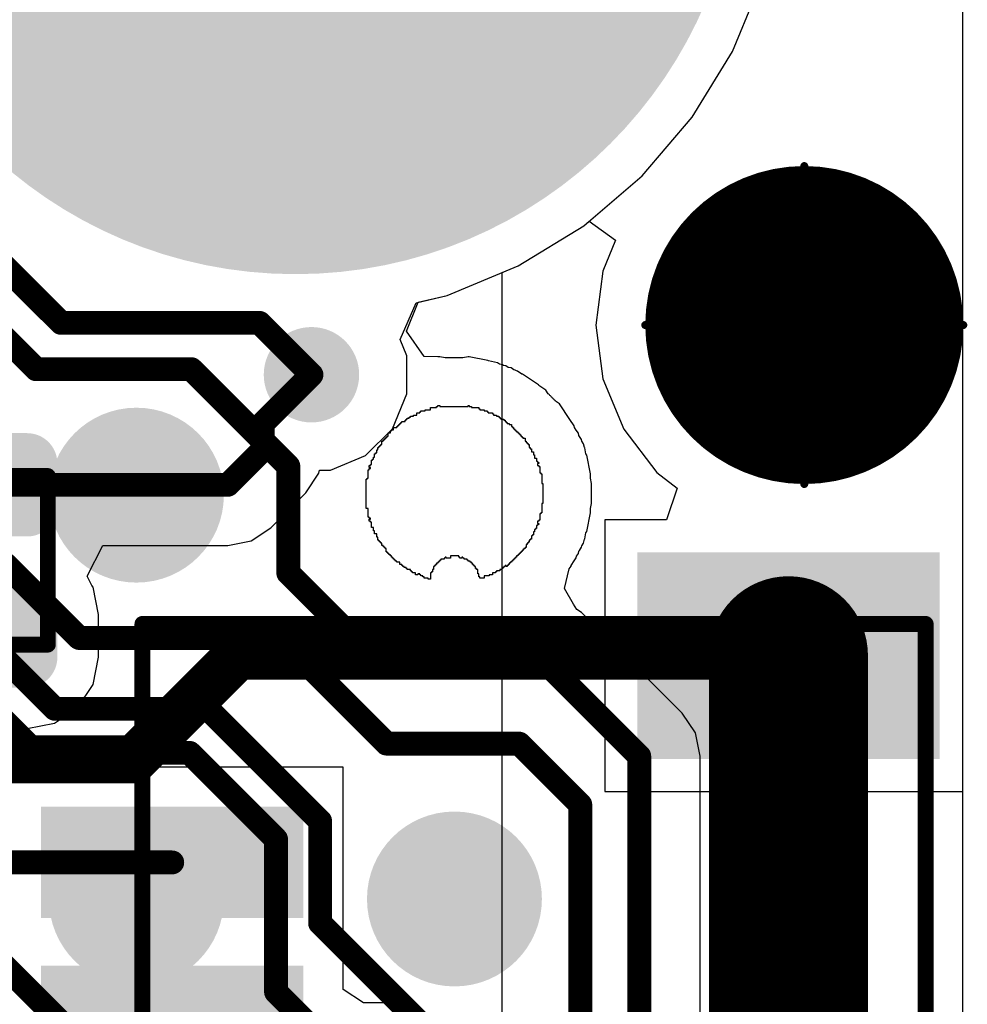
# Model space of a CAD drawing. Header units: inches. Extents: x 0.3 to 40.7, y 0 to 25.4.
# Tile 12 of 13: x 34.8 to 40.7, y 13.3 to 19.5. Entities that reach past the tile are written whole.
import ezdxf

# ---------------------------------------------------------------- set-up
doc = ezdxf.new("R2010")
doc.units = ezdxf.units.IN
for name, color, linetype in [('BOTTOM', 5, 'Continuous'), ('Bottom Solder', 6, 'Continuous'), ('Pad Holes', 156, 'Continuous'), ('TOP', 1, 'Continuous'), ('Top Assembly', 56, 'Continuous'), ('Top Solder', 216, 'Continuous'), ('Via Holes', 16, 'Continuous')]:
    doc.layers.add(name, color=color, linetype=linetype)

# ---------------------------------------------------------------- blocks, each defined once
blk = doc.blocks.new('F_____________1___F_________1_2631')
at = {"layer": 'TOP'}
h = blk.add_hatch(color=1, dxfattribs=at)
edge = h.paths.add_edge_path()
edge.add_arc((0, 0), 0.5, 0, 360)
at = {"layer": 'Top Solder'}
h = blk.add_hatch(color=216, dxfattribs=at)
edge = h.paths.add_edge_path()
edge.add_arc((0, 0), 1, 0, 360)
at = {"layer": 'TOP'}
for points, const_width in [([(0.5, 0, 1), (-0.5, 0, 1)], 1), ([(-0.75, 0, 1), (-0.25, 0, 1)], 0.5), ([(0.25, 0, 1), (0.75, 0, 1)], 0.5)]:
    blk.add_lwpolyline(points, format="xyb", close=True, dxfattribs=dict(at, const_width=const_width))
at = {"layer": 'Top Assembly', "const_width": 0.05}
for points in [[(0, 0), (0, 1)], [(0, 0), (-1, 0)], [(1, 0), (0, 0)], [(0, -1), (0, 0)]]:
    blk.add_lwpolyline(points, dxfattribs=at)
at = {"layer": 'Top Assembly'}
for points, const_width in [([(-0.0125, 1, 1), (0.0125, 1, 1)], 0.025), ([(0.5, 0, 1), (-0.5, 0, 1)], 0.05), ([(-1.0125, 0, 1), (-0.9875, 0, 1)], 0.025), ([(-0.5125, 0, 1), (-0.4875, 0, 1)], 0.025), ([(-0.0125, 0, 1), (0.0125, 0, 1)], 0.025), ([(-0.0125, 0, 1), (0.0125, 0, 1)], 0.025), ([(-0.0125, 0, 1), (0.0125, 0, 1)], 0.025), ([(-0.0125, 0, 1), (0.0125, 0, 1)], 0.025), ([(0.4875, 0, 1), (0.5125, 0, 1)], 0.025), ([(0.9875, 0, 1), (1.0125, 0, 1)], 0.025), ([(-0.0125, -1, 1), (0.0125, -1, 1)], 0.025)]:
    blk.add_lwpolyline(points, format="xyb", close=True, dxfattribs=dict(at, const_width=const_width))
blk = doc.blocks.new('RES_0402_2636')
at = {"layer": 'TOP'}
h = blk.add_hatch(color=1, dxfattribs=at)
edge = h.paths.add_edge_path()
edge.add_arc((-0.3403, -0.1498), 0.1402, 270, 360)
edge.add_line((-0.2, -0.1498), (-0.2, 0.1498))
edge.add_arc((-0.3403, 0.1498), 0.1402, 0, 90)
edge.add_line((-0.3403, 0.29), (-0.6098, 0.29))
edge.add_arc((-0.6098, 0.1498), 0.1402, 90, 180)
edge.add_line((-0.75, 0.1498), (-0.75, -0.1498))
edge.add_arc((-0.6098, -0.1498), 0.1402, 180, 270)
edge.add_line((-0.6098, -0.29), (-0.3403, -0.29))
h = blk.add_hatch(color=1, dxfattribs=at)
edge = h.paths.add_edge_path()
edge.add_arc((0.3403, 0.1498), 0.1402, 90, 180)
edge.add_line((0.2, 0.1498), (0.2, -0.1498))
edge.add_arc((0.3403, -0.1498), 0.1402, 180, 270)
edge.add_line((0.3403, -0.29), (0.6098, -0.29))
edge.add_arc((0.6098, -0.1498), 0.1402, 270, 360)
edge.add_line((0.75, -0.1498), (0.75, 0.1498))
edge.add_arc((0.6098, 0.1498), 0.1402, 0, 90)
edge.add_line((0.6098, 0.29), (0.3403, 0.29))
at = {"layer": 'Top Solder'}
h = blk.add_hatch(color=216, dxfattribs=at)
edge = h.paths.add_edge_path()
edge.add_arc((-0.3403, -0.1498), 0.1902, 270, 360)
edge.add_line((-0.15, -0.1498), (-0.15, 0.1498))
edge.add_arc((-0.3403, 0.1498), 0.1902, 0, 90)
edge.add_line((-0.3403, 0.34), (-0.6098, 0.34))
edge.add_arc((-0.6098, 0.1498), 0.1902, 90, 180)
edge.add_line((-0.8, 0.1498), (-0.8, -0.1498))
edge.add_arc((-0.6098, -0.1498), 0.1902, 180, 270)
edge.add_line((-0.6098, -0.34), (-0.3403, -0.34))
h = blk.add_hatch(color=216, dxfattribs=at)
edge = h.paths.add_edge_path()
edge.add_arc((0.3403, 0.1498), 0.1902, 90, 180)
edge.add_line((0.15, 0.1498), (0.15, -0.1498))
edge.add_arc((0.3403, -0.1498), 0.1902, 180, 270)
edge.add_line((0.3403, -0.34), (0.6098, -0.34))
edge.add_arc((0.6098, -0.1498), 0.1902, 270, 360)
edge.add_line((0.8, -0.1498), (0.8, 0.1498))
edge.add_arc((0.6098, 0.1498), 0.1902, 0, 90)
edge.add_line((0.6098, 0.34), (0.3403, 0.34))
at = {"layer": 'Top Assembly', "const_width": 0.1}
for points in [[(-0.53, 0.28), (-0.53, -0.28)], [(-0.53, 0.28), (0.53, 0.28)], [(0.53, 0.28), (0.53, -0.28)], [(0.53, -0.28), (-0.53, -0.28)]]:
    blk.add_lwpolyline(points, dxfattribs=at)
at = {"layer": 'Top Assembly', "const_width": 0.05}
for points in [[(-0.555, 0.28, 1), (-0.505, 0.28, 1)], [(-0.555, 0.28, 1), (-0.505, 0.28, 1)], [(0.505, 0.28, 1), (0.555, 0.28, 1)], [(0.505, 0.28, 1), (0.555, 0.28, 1)], [(-0.555, -0.28, 1), (-0.505, -0.28, 1)], [(-0.555, -0.28, 1), (-0.505, -0.28, 1)], [(0.505, -0.28, 1), (0.555, -0.28, 1)], [(0.505, -0.28, 1), (0.555, -0.28, 1)]]:
    blk.add_lwpolyline(points, format="xyb", close=True, dxfattribs=at)
blk = doc.blocks.new('SM04B_SRSS_TB_LF__SN__F_________1_2644')
at = {"layer": 'TOP'}
for points in [[(-3.4, 2.8375), (-2.2, 2.8375), (-2.2, 1.0375), (-3.4, 1.0375)], [(-1.8, -1.1625), (-1.2, -1.1625), (-1.2, -2.7125), (-1.8, -2.7125)], [(-0.8, -1.1625), (-0.2, -1.1625), (-0.2, -2.7125), (-0.8, -2.7125)]]:
    blk.add_hatch(color=1, dxfattribs=at).paths.add_polyline_path(points)
at = {"layer": 'Top Solder'}
for points in [[(-3.45, 2.8875), (-2.15, 2.8875), (-2.15, 0.9875), (-3.45, 0.9875)], [(-1.85, -1.1125), (-1.15, -1.1125), (-1.15, -2.7625), (-1.85, -2.7625)], [(-0.85, -1.1125), (-0.15, -1.1125), (-0.15, -2.7625), (-0.85, -2.7625)]]:
    blk.add_hatch(color=216, dxfattribs=at).paths.add_polyline_path(points)
at = {"layer": 'Top Assembly', "const_width": 0.1}
for points in [[(-3, -2.125), (-3, 2.8)], [(0.675, 2.8), (-3, 2.8)], [(-3, -2.125), (0, -2.125)]]:
    blk.add_lwpolyline(points, dxfattribs=at)
at = {"layer": 'Top Assembly', "const_width": 0.05}
for points in [[(-3.025, 2.8, 1), (-2.975, 2.8, 1)], [(-3.025, 2.8, 1), (-2.975, 2.8, 1)], [(-3.025, -2.125, 1), (-2.975, -2.125, 1)], [(-3.025, -2.125, 1), (-2.975, -2.125, 1)]]:
    blk.add_lwpolyline(points, format="xyb", close=True, dxfattribs=at)
blk = doc.blocks.new('TP_1_00MM_B_2657')
at = {"layer": 'BOTTOM'}
h = blk.add_hatch(color=5, dxfattribs=at)
edge = h.paths.add_edge_path()
edge.add_arc((0, 0), 0.5, 0, 360)
at = {"layer": 'Bottom Solder'}
h = blk.add_hatch(color=6, dxfattribs=at)
edge = h.paths.add_edge_path()
edge.add_arc((0, 0), 0.55, 0, 360)
blk = doc.blocks.new('TP_1_00MM_B_2658')
at = {"layer": 'BOTTOM'}
h = blk.add_hatch(color=5, dxfattribs=at)
edge = h.paths.add_edge_path()
edge.add_arc((0, 0), 0.5, 0, 360)
at = {"layer": 'Bottom Solder'}
h = blk.add_hatch(color=6, dxfattribs=at)
edge = h.paths.add_edge_path()
edge.add_arc((0, 0), 0.55, 0, 360)
blk = doc.blocks.new('TP_1_00MM_B_2659')
at = {"layer": 'BOTTOM'}
h = blk.add_hatch(color=5, dxfattribs=at)
edge = h.paths.add_edge_path()
edge.add_arc((0, 0), 0.5, 0, 360)
at = {"layer": 'Bottom Solder'}
h = blk.add_hatch(color=6, dxfattribs=at)
edge = h.paths.add_edge_path()
edge.add_arc((0, 0), 0.55, 0, 360)

msp = doc.modelspace()

# ---------------------------------------------------------------- hatches: boundary and pattern name
at = {"layer": 'BOTTOM'}
h = msp.add_hatch(color=5, dxfattribs=at)
edge = h.paths.add_edge_path()
edge.add_arc((36.5, 20.68), 1.5, 0, 360)
h = msp.add_hatch(color=5, dxfattribs=at)
edge = h.paths.add_edge_path()
edge.add_arc((36.6009, 17.2474), 0.3, 0, 360)
at = {"layer": 'Bottom Solder'}
h = msp.add_hatch(color=6, dxfattribs=at)
edge = h.paths.add_edge_path()
edge.add_arc((36.5, 20.68), 2.8, 0, 360)
at = {"layer": 'Pad Holes'}
h = msp.add_hatch(color=7, dxfattribs=at)
edge = h.paths.add_edge_path()
edge.add_arc((36.5, 20.68), 1.6, 0, 360)
at = {"layer": 'TOP'}
h = msp.add_hatch(color=1, dxfattribs=at)
edge = h.paths.add_edge_path()
edge.add_arc((36.5, 20.68), 1.5, 0, 360)
h = msp.add_hatch(color=1, dxfattribs=at)
edge = h.paths.add_edge_path()
edge.add_arc((36.6009, 17.2474), 0.3, 0, 360)
at = {"layer": 'Top Solder'}
h = msp.add_hatch(color=216, dxfattribs=at)
edge = h.paths.add_edge_path()
edge.add_arc((36.5, 20.68), 2.8, 0, 360)
at = {"layer": 'Via Holes'}
h = msp.add_hatch(color=7, dxfattribs=at)
edge = h.paths.add_edge_path()
edge.add_arc((36.6009, 17.2474), 0.15, 0, 360)

# ---------------------------------------------------------------- linework, layer by layer
at = {"layer": 'BOTTOM'}
for p, q in [((40.6941, 20.86), (40.6941, 4.5)), ((39.2484, 19.2797), (39.4336, 19.7268)), ((38.9955, 18.867), (39.2484, 19.2797)), ((38.6811, 18.4989), (38.9955, 18.867)), ((38.3131, 18.1846), (38.6811, 18.4989)), ((37.9004, 17.9317), (38.3131, 18.1846)), ((37.4532, 17.7465), (37.9004, 17.9317)), ((37.2715, 17.7029), (37.4532, 17.7465)), ((37.1981, 17.5222), (37.2715, 17.7029)), ((37.3098, 17.3626), (37.1981, 17.5222)), ((37.3948, 17.3594), (37.3098, 17.3626)), ((37.408, 17.3594), (37.3948, 17.3594)), ((37.4413, 17.3528), (37.408, 17.3594)), ((37.5534, 17.3528), (37.4413, 17.3528)), ((37.5867, 17.3594), (37.5534, 17.3528)), ((37.5933, 17.3594), (37.5867, 17.3594)), ((37.7103, 17.3362), (37.5933, 17.3594)), ((37.7133, 17.3342), (37.7103, 17.3362)), ((37.7699, 17.3229), (37.7133, 17.3342)), ((37.784, 17.3135), (37.7699, 17.3229)), ((37.8029, 17.3097), (37.784, 17.3135)), ((37.8086, 17.3059), (37.8029, 17.3097)), ((37.8228, 17.3031), (37.8086, 17.3059)), ((37.837, 17.2936), (37.8228, 17.3031)), ((37.8559, 17.2899), (37.837, 17.2936)), ((37.8728, 17.2785), (37.8559, 17.2899)), ((37.8823, 17.2766), (37.8728, 17.2785)), ((37.8908, 17.271), (37.8823, 17.2766)), ((37.8955, 17.27), (37.8908, 17.271)), ((37.9238, 17.2511), (37.8955, 17.27)), ((37.9286, 17.2502), (37.9238, 17.2511)), ((38.0279, 17.1839), (37.9286, 17.2502)), ((38.0304, 17.18), (38.0279, 17.1839)), ((38.0742, 17.1508), (38.0304, 17.18)), ((38.0901, 17.1269), (38.0742, 17.1508)), ((38.094, 17.1243), (38.0901, 17.1269)), ((38.0967, 17.1204), (38.094, 17.1243)), ((38.1006, 17.1177), (38.0967, 17.1204)), ((38.1033, 17.1137), (38.1006, 17.1177)), ((38.1072, 17.1111), (38.1033, 17.1137)), ((38.1099, 17.1071), (38.1072, 17.1111)), ((38.1139, 17.1045), (38.1099, 17.1071)), ((38.1165, 17.1005), (38.1139, 17.1045)), ((38.1205, 17.0979), (38.1165, 17.1005)), ((38.1231, 17.0939), (38.1205, 17.0979)), ((38.1271, 17.0913), (38.1231, 17.0939)), ((37.3485, 17.0271), (37.3485, 17.0403)), ((37.3485, 17.0403), (37.3882, 17.0403)), ((37.3882, 17.0403), (37.3882, 17.047)), ((37.3882, 17.047), (37.3948, 17.047)), ((37.3948, 17.047), (37.3948, 17.0536)), ((37.3948, 17.0536), (37.408, 17.0536)), ((37.408, 17.0536), (37.408, 17.047)), ((37.408, 17.047), (37.5867, 17.047)), ((37.5867, 17.047), (37.5867, 17.0536)), ((37.5867, 17.0536), (37.5933, 17.0536)), ((37.5933, 17.0536), (37.5933, 17.047)), ((37.5933, 17.047), (37.6065, 17.047)), ((37.6065, 17.047), (37.6065, 17.0403)), ((37.6065, 17.0403), (37.6528, 17.0403)), ((37.6528, 17.0403), (37.6528, 17.0337)), ((37.6528, 17.0337), (37.6594, 17.0337)), ((37.6594, 17.0337), (37.6594, 17.0271)), ((38.1297, 17.0873), (38.1271, 17.0913)), ((38.1337, 17.0846), (38.1297, 17.0873)), ((38.1363, 17.0807), (38.1337, 17.0846)), ((38.1602, 17.0648), (38.1363, 17.0807)), ((38.2265, 16.9656), (38.1602, 17.0648)), ((37.203, 16.9676), (37.203, 16.9742)), ((37.203, 16.9742), (37.2162, 16.9742)), ((37.2162, 16.9742), (37.2162, 16.9808)), ((37.2162, 16.9808), (37.2228, 16.9808)), ((37.2228, 16.9808), (37.2228, 16.9874)), ((37.2228, 16.9874), (37.2427, 16.9874)), ((37.2427, 16.9874), (37.2427, 16.994)), ((37.2427, 16.994), (37.2625, 16.994)), ((37.2625, 16.994), (37.2625, 17.0073)), ((37.2625, 17.0073), (37.2824, 17.0073)), ((37.2824, 17.0073), (37.2824, 17.0139)), ((37.2824, 17.0139), (37.289, 17.0139)), ((37.289, 17.0139), (37.289, 17.0205)), ((37.289, 17.0205), (37.3154, 17.0205)), ((37.3154, 17.0205), (37.3154, 17.0271)), ((37.3154, 17.0271), (37.3485, 17.0271)), ((37.6594, 17.0271), (37.6859, 17.0271)), ((37.6859, 17.0271), (37.6859, 17.0205)), ((37.6859, 17.0205), (37.7057, 17.0205)), ((37.7057, 17.0205), (37.7057, 17.0139)), ((37.7057, 17.0139), (37.7123, 17.0139)), ((37.7123, 17.0139), (37.7123, 17.0073)), ((37.7123, 17.0073), (37.7388, 17.0073)), ((37.7388, 17.0073), (37.7388, 17.0007)), ((37.7388, 17.0007), (37.7454, 17.0007)), ((37.7454, 17.0007), (37.7454, 16.994)), ((37.7454, 16.994), (37.7653, 16.994)), ((37.7653, 16.994), (37.7653, 16.9874)), ((37.7653, 16.9874), (37.7785, 16.9874)), ((37.7785, 16.9874), (37.7785, 16.9808)), ((37.7785, 16.9808), (37.7851, 16.9808)), ((37.7851, 16.9808), (37.7851, 16.9742)), ((37.7851, 16.9742), (37.7917, 16.9742)), ((37.7917, 16.9742), (37.7917, 16.9676)), ((37.117, 16.9014), (37.117, 16.9147)), ((37.117, 16.9147), (37.1368, 16.9147)), ((37.1368, 16.9147), (37.1368, 16.9213)), ((37.1368, 16.9213), (37.1434, 16.9213)), ((37.1434, 16.9213), (37.1434, 16.9279)), ((37.1434, 16.9279), (37.1501, 16.9279)), ((37.1501, 16.9279), (37.1501, 16.9345)), ((37.1501, 16.9345), (37.1567, 16.9345)), ((37.1567, 16.9345), (37.1567, 16.9411)), ((37.1567, 16.9411), (37.1633, 16.9411)), ((37.1633, 16.9411), (37.1633, 16.9477)), ((37.1633, 16.9477), (37.1699, 16.9477)), ((37.1699, 16.9477), (37.1699, 16.9543)), ((37.1699, 16.9543), (37.1898, 16.9543)), ((37.1898, 16.9543), (37.1898, 16.961)), ((37.1898, 16.961), (37.1964, 16.961)), ((37.1964, 16.961), (37.1964, 16.9676)), ((37.1964, 16.9676), (37.203, 16.9676)), ((37.7917, 16.9676), (37.8116, 16.9676)), ((37.8116, 16.9676), (37.8116, 16.961)), ((37.8116, 16.961), (37.8182, 16.961)), ((37.8182, 16.961), (37.8182, 16.9543)), ((37.8182, 16.9543), (37.8248, 16.9543)), ((37.8248, 16.9543), (37.8248, 16.9477)), ((37.8248, 16.9477), (37.8314, 16.9477)), ((37.8314, 16.9477), (37.8314, 16.9411)), ((37.8314, 16.9411), (37.8446, 16.9411)), ((37.8446, 16.9411), (37.8446, 16.9345)), ((37.8446, 16.9345), (37.8579, 16.9345)), ((37.8579, 16.9345), (37.8579, 16.9213)), ((37.8579, 16.9213), (37.8645, 16.9213)), ((37.8645, 16.9213), (37.8645, 16.9147)), ((37.8645, 16.9147), (37.8711, 16.9147)), ((37.8711, 16.9147), (37.8711, 16.908)), ((37.8711, 16.908), (37.8777, 16.908)), ((37.8777, 16.908), (37.8777, 16.9014)), ((38.2265, 16.9654), (38.2265, 16.9656)), ((38.2529, 16.9259), (38.2265, 16.9654)), ((38.2548, 16.9164), (38.2529, 16.9259)), ((38.2661, 16.8994), (38.2548, 16.9164)), ((37.0641, 16.8419), (37.0641, 16.8485)), ((37.0641, 16.8485), (37.0707, 16.8485)), ((37.0707, 16.8485), (37.0707, 16.8551)), ((37.0707, 16.8551), (37.0773, 16.8551)), ((37.0773, 16.8551), (37.0773, 16.8617)), ((37.0773, 16.8617), (37.0839, 16.8617)), ((37.0839, 16.8617), (37.0839, 16.8816)), ((37.0839, 16.8816), (37.0971, 16.8816)), ((37.0971, 16.8816), (37.0971, 16.8948)), ((37.0971, 16.8948), (37.1038, 16.8948)), ((37.1038, 16.8948), (37.1038, 16.9014)), ((37.1038, 16.9014), (37.117, 16.9014)), ((37.8777, 16.9014), (37.8843, 16.9014)), ((37.8843, 16.9014), (37.8843, 16.8948)), ((37.8843, 16.8948), (37.8909, 16.8948)), ((37.8909, 16.8948), (37.8909, 16.8882)), ((37.8909, 16.8882), (37.8976, 16.8882)), ((37.8976, 16.8882), (37.8976, 16.8816)), ((37.8976, 16.8816), (37.9042, 16.8816)), ((37.9042, 16.8816), (37.9042, 16.875)), ((37.9042, 16.875), (37.9108, 16.875)), ((37.9108, 16.875), (37.9108, 16.8684)), ((37.9108, 16.8684), (37.9174, 16.8684)), ((37.9174, 16.8684), (37.9174, 16.8617)), ((37.9174, 16.8617), (37.924, 16.8617)), ((37.924, 16.8617), (37.924, 16.8551)), ((37.924, 16.8551), (37.9306, 16.8551)), ((37.9306, 16.8551), (37.9306, 16.8485)), ((37.9306, 16.8485), (37.9439, 16.8485)), ((37.9439, 16.8485), (37.9439, 16.8287)), ((38.2662, 16.8993), (38.2661, 16.8994)), ((38.2794, 16.8796), (38.2662, 16.8993)), ((38.2822, 16.8654), (38.2794, 16.8796)), ((38.286, 16.8597), (38.2822, 16.8654)), ((38.2992, 16.8399), (38.286, 16.8597)), ((38.286, 16.8597), (38.286, 16.8597)), ((37.0178, 16.7757), (37.0178, 16.789)), ((37.0178, 16.789), (37.0244, 16.789)), ((37.0244, 16.789), (37.0244, 16.7956)), ((37.0244, 16.7956), (37.031, 16.7956)), ((37.031, 16.7956), (37.031, 16.8022)), ((37.031, 16.8022), (37.0376, 16.8022)), ((37.0376, 16.8022), (37.0376, 16.8088)), ((37.0376, 16.8088), (37.0442, 16.8088)), ((37.0442, 16.8088), (37.0442, 16.8287)), ((37.0442, 16.8287), (37.0508, 16.8287)), ((37.0508, 16.8287), (37.0508, 16.8353)), ((37.0508, 16.8353), (37.0575, 16.8353)), ((37.0575, 16.8353), (37.0575, 16.8419)), ((37.0575, 16.8419), (37.0641, 16.8419)), ((37.9439, 16.8287), (37.9505, 16.8287)), ((37.9505, 16.8287), (37.9505, 16.822)), ((37.9505, 16.822), (37.9571, 16.822)), ((37.9571, 16.822), (37.9571, 16.8154)), ((37.9571, 16.8154), (37.9637, 16.8154)), ((37.9637, 16.8154), (37.9637, 16.8088)), ((37.9637, 16.8088), (37.9703, 16.8088)), ((37.9703, 16.8088), (37.9703, 16.789)), ((37.9703, 16.789), (37.9769, 16.789)), ((37.9769, 16.789), (37.9769, 16.7824)), ((38.3011, 16.8304), (38.2992, 16.8399)), ((38.3125, 16.8134), (38.3011, 16.8304)), ((38.3171, 16.7898), (38.3125, 16.8134)), ((38.3191, 16.787), (38.3171, 16.7898)), ((38.3266, 16.7492), (38.3191, 16.787)), ((36.9913, 16.7162), (36.9913, 16.7294)), ((36.9913, 16.7294), (36.9979, 16.7294)), ((36.9979, 16.7294), (36.9979, 16.7493)), ((36.9979, 16.7493), (37.0045, 16.7493)), ((37.0045, 16.7493), (37.0045, 16.7559)), ((37.0045, 16.7559), (37.0111, 16.7559)), ((37.0111, 16.7559), (37.0111, 16.7757)), ((37.0111, 16.7757), (37.0178, 16.7757)), ((37.9769, 16.7824), (37.9836, 16.7824)), ((37.9836, 16.7824), (37.9836, 16.7625)), ((37.9836, 16.7625), (37.9968, 16.7625)), ((37.9968, 16.7625), (37.9968, 16.7427)), ((37.9968, 16.7427), (38.0034, 16.7427)), ((38.0034, 16.7427), (38.0034, 16.7228)), ((38.0034, 16.7228), (38.0166, 16.7228)), ((38.0166, 16.7228), (38.0166, 16.703)), ((38.3323, 16.7406), (38.3266, 16.7492)), ((38.3556, 16.6236), (38.3323, 16.7406)), ((36.9648, 16.6633), (36.9648, 16.6765)), ((36.9648, 16.6765), (36.9715, 16.6765)), ((36.9715, 16.6633), (36.9648, 16.6633)), ((36.9715, 16.6765), (36.9715, 16.6831)), ((36.9715, 16.6831), (36.9781, 16.6831)), ((36.9715, 16.6567), (36.9715, 16.6633)), ((36.9781, 16.6831), (36.9781, 16.7096)), ((36.9781, 16.7096), (36.9847, 16.7096)), ((36.9847, 16.7096), (36.9847, 16.7162)), ((36.9847, 16.7162), (36.9913, 16.7162)), ((38.0166, 16.703), (38.0232, 16.703)), ((38.0232, 16.703), (38.0232, 16.6964)), ((38.0232, 16.6964), (38.0299, 16.6964)), ((38.0299, 16.6897), (38.0232, 16.6897)), ((38.0232, 16.6897), (38.0232, 16.6765)), ((38.0232, 16.6765), (38.0299, 16.6765)), ((38.0299, 16.6964), (38.0299, 16.6897)), ((38.0299, 16.6765), (38.0299, 16.6699)), ((38.0299, 16.6699), (38.0365, 16.6699)), ((38.0365, 16.6699), (38.0365, 16.6302)), ((36.9582, 16.5971), (36.9582, 16.6501)), ((36.9582, 16.6501), (36.9648, 16.6501)), ((36.9648, 16.6501), (36.9648, 16.6567)), ((36.9648, 16.6567), (36.9715, 16.6567)), ((38.0365, 16.6302), (38.0431, 16.6302)), ((38.0431, 16.6302), (38.0431, 16.6236)), ((38.0431, 16.6236), (38.0497, 16.6236)), ((38.0497, 16.6236), (38.0497, 16.5641)), ((38.3556, 16.5973), (38.3556, 16.6236)), ((38.3622, 16.5641), (38.3556, 16.5973)), ((36.945, 16.4053), (36.945, 16.5905)), ((36.945, 16.5905), (36.9516, 16.5905)), ((36.9516, 16.5905), (36.9516, 16.5971)), ((36.9516, 16.5971), (36.9582, 16.5971)), ((38.0497, 16.5641), (38.0563, 16.5641)), ((38.0563, 16.5641), (38.0563, 16.4648)), ((38.3622, 16.4384), (38.3622, 16.5641)), ((38.0563, 16.4384), (38.0497, 16.4384)), ((38.0497, 16.4384), (38.0497, 16.3788)), ((38.0563, 16.4648), (38.0563, 16.4582)), ((38.0563, 16.4582), (38.0563, 16.4384)), ((38.3556, 16.4051), (38.3622, 16.4384)), ((36.9582, 16.4053), (36.945, 16.4053)), ((36.9582, 16.3524), (36.9582, 16.4053)), ((36.9648, 16.3524), (36.9582, 16.3524)), ((36.9648, 16.3458), (36.9648, 16.3524)), ((38.0431, 16.3722), (38.0365, 16.3722)), ((38.0365, 16.3722), (38.0365, 16.3325)), ((38.0497, 16.3788), (38.0431, 16.3788)), ((38.0431, 16.3788), (38.0431, 16.3722)), ((38.3323, 16.2618), (38.3556, 16.3788)), ((38.3556, 16.3788), (38.3556, 16.4051)), ((36.9715, 16.3458), (36.9648, 16.3458)), ((36.9648, 16.3259), (36.9648, 16.3391)), ((36.9648, 16.3391), (36.9715, 16.3391)), ((36.9715, 16.3259), (36.9648, 16.3259)), ((36.9715, 16.3391), (36.9715, 16.3458)), ((36.9715, 16.3193), (36.9715, 16.3259)), ((36.9781, 16.3193), (36.9715, 16.3193)), ((36.9781, 16.2862), (36.9781, 16.3193)), ((38.0232, 16.2995), (38.0166, 16.2995)), ((38.0166, 16.2995), (38.0166, 16.2796)), ((38.0299, 16.3259), (38.0232, 16.3259)), ((38.0232, 16.3259), (38.0232, 16.3127)), ((38.0232, 16.3127), (38.0299, 16.3127)), ((38.0299, 16.3061), (38.0232, 16.3061)), ((38.0232, 16.3061), (38.0232, 16.2995)), ((38.0365, 16.3325), (38.0299, 16.3325)), ((38.0299, 16.3325), (38.0299, 16.3259)), ((38.0299, 16.3127), (38.0299, 16.3061)), ((36.9913, 16.2862), (36.9781, 16.2862)), ((36.9913, 16.2664), (36.9913, 16.2862)), ((36.9979, 16.2664), (36.9913, 16.2664)), ((36.9979, 16.2465), (36.9979, 16.2664)), ((37.0111, 16.2465), (36.9979, 16.2465)), ((37.0111, 16.2267), (37.0111, 16.2465)), ((37.0178, 16.2267), (37.0111, 16.2267)), ((37.0178, 16.2068), (37.0178, 16.2267)), ((37.9902, 16.2333), (37.9836, 16.2333)), ((37.9836, 16.2333), (37.9836, 16.2135)), ((37.9968, 16.2399), (37.9902, 16.2399)), ((37.9902, 16.2399), (37.9902, 16.2333)), ((38.0034, 16.2598), (37.9968, 16.2598)), ((37.9968, 16.2598), (37.9968, 16.2399)), ((38.01, 16.273), (38.0034, 16.273)), ((38.0034, 16.273), (38.0034, 16.2598)), ((38.0166, 16.2796), (38.01, 16.2796)), ((38.01, 16.2796), (38.01, 16.273)), ((38.3191, 16.2155), (38.3266, 16.2532)), ((38.3266, 16.2532), (38.3323, 16.2618)), ((37.0244, 16.2068), (37.0178, 16.2068)), ((37.0244, 16.2002), (37.0244, 16.2068)), ((37.031, 16.2002), (37.0244, 16.2002)), ((37.031, 16.1936), (37.031, 16.2002)), ((37.0376, 16.1936), (37.031, 16.1936)), ((37.0376, 16.187), (37.0376, 16.1936)), ((37.0442, 16.187), (37.0376, 16.187)), ((37.0442, 16.1738), (37.0442, 16.187)), ((37.0508, 16.1738), (37.0442, 16.1738)), ((37.0508, 16.1672), (37.0508, 16.1738)), ((37.0575, 16.1672), (37.0508, 16.1672)), ((37.0575, 16.1605), (37.0575, 16.1672)), ((37.9571, 16.1804), (37.9505, 16.1804)), ((37.9505, 16.1804), (37.9505, 16.1605)), ((37.9637, 16.187), (37.9571, 16.187)), ((37.9571, 16.187), (37.9571, 16.1804)), ((37.9703, 16.1936), (37.9637, 16.1936)), ((37.9637, 16.1936), (37.9637, 16.187)), ((37.9769, 16.2068), (37.9703, 16.2068)), ((37.9703, 16.2068), (37.9703, 16.1936)), ((37.9836, 16.2135), (37.9769, 16.2135)), ((37.9769, 16.2135), (37.9769, 16.2068)), ((38.2992, 16.1626), (38.3011, 16.172)), ((38.3011, 16.172), (38.3125, 16.189)), ((38.3125, 16.189), (38.3171, 16.2126)), ((38.3171, 16.2126), (38.3191, 16.2155)), ((37.0641, 16.1605), (37.0575, 16.1605)), ((37.0641, 16.1539), (37.0641, 16.1605)), ((37.0707, 16.1539), (37.0641, 16.1539)), ((37.0707, 16.1341), (37.0707, 16.1539)), ((37.0773, 16.1341), (37.0707, 16.1341)), ((37.0773, 16.1275), (37.0773, 16.1341)), ((37.0839, 16.1275), (37.0773, 16.1275)), ((37.0839, 16.1209), (37.0839, 16.1275)), ((37.0905, 16.1209), (37.0839, 16.1209)), ((37.0905, 16.1142), (37.0905, 16.1209)), ((37.0971, 16.1142), (37.0905, 16.1142)), ((37.0971, 16.1076), (37.0971, 16.1142)), ((37.1038, 16.1076), (37.0971, 16.1076)), ((37.1038, 16.101), (37.1038, 16.1076)), ((37.5271, 16.1076), (37.4742, 16.1076)), ((37.4742, 16.1076), (37.4742, 16.0944)), ((37.5271, 16.101), (37.5271, 16.1076)), ((37.8976, 16.1076), (37.8909, 16.1076)), ((37.8909, 16.1076), (37.8909, 16.101)), ((37.9042, 16.1142), (37.8976, 16.1142)), ((37.8976, 16.1142), (37.8976, 16.1076)), ((37.9108, 16.1209), (37.9042, 16.1209)), ((37.9042, 16.1209), (37.9042, 16.1142)), ((37.9174, 16.1275), (37.9108, 16.1275)), ((37.9108, 16.1275), (37.9108, 16.1209)), ((37.924, 16.1341), (37.9174, 16.1341)), ((37.9174, 16.1341), (37.9174, 16.1275)), ((37.9306, 16.1407), (37.924, 16.1407)), ((37.924, 16.1407), (37.924, 16.1341)), ((37.9373, 16.1473), (37.9306, 16.1473)), ((37.9306, 16.1473), (37.9306, 16.1407)), ((37.9439, 16.1539), (37.9373, 16.1539)), ((37.9373, 16.1539), (37.9373, 16.1473)), ((37.9505, 16.1605), (37.9439, 16.1605)), ((37.9439, 16.1605), (37.9439, 16.1539)), ((38.2661, 16.0964), (38.268, 16.1059)), ((38.268, 16.1059), (38.2794, 16.1229)), ((38.2794, 16.1229), (38.2822, 16.137)), ((38.2822, 16.137), (38.286, 16.1427)), ((38.286, 16.1428), (38.2992, 16.1626)), ((38.286, 16.1427), (38.286, 16.1428)), ((37.1104, 16.101), (37.1038, 16.101)), ((37.1104, 16.0944), (37.1104, 16.101)), ((37.117, 16.0944), (37.1104, 16.0944)), ((37.117, 16.0878), (37.117, 16.0944)), ((37.1236, 16.0878), (37.117, 16.0878)), ((37.1236, 16.0812), (37.1236, 16.0878)), ((37.1302, 16.0812), (37.1236, 16.0812)), ((37.1302, 16.0745), (37.1302, 16.0812)), ((37.1368, 16.0745), (37.1302, 16.0745)), ((37.1368, 16.0679), (37.1368, 16.0745)), ((37.1567, 16.0679), (37.1368, 16.0679)), ((37.1567, 16.0547), (37.1567, 16.0679)), ((37.1699, 16.0547), (37.1567, 16.0547)), ((37.1699, 16.0481), (37.1699, 16.0547)), ((37.1765, 16.0481), (37.1699, 16.0481)), ((37.1765, 16.0415), (37.1765, 16.0481)), ((37.1831, 16.0415), (37.1765, 16.0415)), ((37.1831, 16.0349), (37.1831, 16.0415)), ((37.375, 16.0415), (37.3684, 16.0415)), ((37.3684, 16.0415), (37.3684, 16.0216)), ((37.3816, 16.0481), (37.375, 16.0481)), ((37.375, 16.0481), (37.375, 16.0415)), ((37.3882, 16.0547), (37.3816, 16.0547)), ((37.3816, 16.0547), (37.3816, 16.0481)), ((37.3948, 16.0613), (37.3882, 16.0613)), ((37.3882, 16.0613), (37.3882, 16.0547)), ((37.4014, 16.0679), (37.3948, 16.0679)), ((37.3948, 16.0679), (37.3948, 16.0613)), ((37.408, 16.0745), (37.4014, 16.0745)), ((37.4014, 16.0745), (37.4014, 16.0679)), ((37.4147, 16.0812), (37.408, 16.0812)), ((37.408, 16.0812), (37.408, 16.0745)), ((37.4345, 16.0878), (37.4147, 16.0878)), ((37.4147, 16.0878), (37.4147, 16.0812)), ((37.4411, 16.0944), (37.4345, 16.0944)), ((37.4345, 16.0944), (37.4345, 16.0878)), ((37.4477, 16.101), (37.4411, 16.101)), ((37.4411, 16.101), (37.4411, 16.0944)), ((37.4477, 16.0944), (37.4477, 16.101)), ((37.4742, 16.0944), (37.4477, 16.0944)), ((37.5337, 16.101), (37.5271, 16.101)), ((37.5337, 16.0944), (37.5337, 16.101)), ((37.547, 16.0944), (37.5337, 16.0944)), ((37.5536, 16.101), (37.547, 16.101)), ((37.547, 16.101), (37.547, 16.0944)), ((37.5536, 16.0944), (37.5536, 16.101)), ((37.5602, 16.0944), (37.5536, 16.0944)), ((37.5602, 16.0878), (37.5602, 16.0944)), ((37.58, 16.0878), (37.5602, 16.0878)), ((37.58, 16.0812), (37.58, 16.0878)), ((37.5867, 16.0812), (37.58, 16.0812)), ((37.5867, 16.0745), (37.5867, 16.0812)), ((37.5999, 16.0745), (37.5867, 16.0745)), ((37.5999, 16.0679), (37.5999, 16.0745)), ((37.6065, 16.0679), (37.5999, 16.0679)), ((37.6065, 16.0613), (37.6065, 16.0679)), ((37.6131, 16.0613), (37.6065, 16.0613)), ((37.6131, 16.0547), (37.6131, 16.0613)), ((37.6197, 16.0547), (37.6131, 16.0547)), ((37.6197, 16.0481), (37.6197, 16.0547)), ((37.6263, 16.0481), (37.6197, 16.0481)), ((37.6263, 16.0415), (37.6263, 16.0481)), ((37.633, 16.0415), (37.6263, 16.0415)), ((37.633, 16.0282), (37.633, 16.0415)), ((37.8182, 16.0415), (37.8116, 16.0415)), ((37.8116, 16.0415), (37.8116, 16.0349)), ((37.8248, 16.0481), (37.8182, 16.0481)), ((37.8182, 16.0481), (37.8182, 16.0415)), ((37.8248, 16.0415), (37.8248, 16.0481)), ((37.8314, 16.0415), (37.8248, 16.0415)), ((37.838, 16.0481), (37.8314, 16.0481)), ((37.8314, 16.0481), (37.8314, 16.0415)), ((37.8446, 16.0547), (37.838, 16.0547)), ((37.838, 16.0547), (37.838, 16.0481)), ((37.8513, 16.0613), (37.8446, 16.0613)), ((37.8446, 16.0613), (37.8446, 16.0547)), ((37.8579, 16.0679), (37.8513, 16.0679)), ((37.8513, 16.0679), (37.8513, 16.0613)), ((37.8645, 16.0745), (37.8579, 16.0745)), ((37.8579, 16.0745), (37.8579, 16.0679)), ((37.8711, 16.0812), (37.8645, 16.0812)), ((37.8645, 16.0812), (37.8645, 16.0745)), ((37.8777, 16.0878), (37.8711, 16.0878)), ((37.8711, 16.0878), (37.8711, 16.0812)), ((37.8843, 16.0944), (37.8777, 16.0944)), ((37.8777, 16.0944), (37.8777, 16.0878)), ((37.8909, 16.101), (37.8843, 16.101)), ((37.8843, 16.101), (37.8843, 16.0944)), ((38.2213, 16.0259), (38.2331, 16.0435)), ((38.2331, 16.0435), (38.234, 16.0483)), ((38.234, 16.0483), (38.2529, 16.0766)), ((38.2529, 16.0766), (38.2661, 16.0964)), ((38.2529, 16.0766), (38.2529, 16.0766)), ((37.1964, 16.0349), (37.1831, 16.0349)), ((37.1964, 16.0282), (37.1964, 16.0349)), ((37.203, 16.0282), (37.1964, 16.0282)), ((37.203, 16.0216), (37.203, 16.0282)), ((37.2228, 16.0216), (37.203, 16.0216)), ((37.2228, 16.015), (37.2228, 16.0216)), ((37.2294, 16.015), (37.2228, 16.015)), ((37.2294, 16.0084), (37.2294, 16.015)), ((37.2361, 16.0084), (37.2294, 16.0084)), ((37.2361, 16.0018), (37.2361, 16.0084)), ((37.2559, 16.0018), (37.2361, 16.0018)), ((37.2559, 15.9886), (37.2559, 16.0018)), ((37.2691, 15.9886), (37.2559, 15.9886)), ((37.2824, 15.9952), (37.2691, 15.9952)), ((37.2691, 15.9952), (37.2691, 15.9886)), ((37.2824, 15.9886), (37.2824, 15.9952)), ((37.289, 15.9886), (37.2824, 15.9886)), ((37.289, 15.9819), (37.289, 15.9886)), ((37.3022, 15.9819), (37.289, 15.9819)), ((37.3022, 15.9753), (37.3022, 15.9819)), ((37.3551, 16.0018), (37.3485, 16.0018)), ((37.3485, 16.0018), (37.3485, 15.9621)), ((37.3617, 16.0084), (37.3551, 16.0084)), ((37.3551, 16.0084), (37.3551, 16.0018)), ((37.3684, 16.0216), (37.3617, 16.0216)), ((37.3617, 16.0216), (37.3617, 16.0084)), ((37.6396, 16.0282), (37.633, 16.0282)), ((37.6396, 16.0216), (37.6396, 16.0282)), ((37.6462, 16.0216), (37.6396, 16.0216)), ((37.6462, 15.9952), (37.6462, 16.0216)), ((37.6528, 15.9952), (37.6462, 15.9952)), ((37.6528, 15.9753), (37.6528, 15.9952)), ((37.719, 15.9819), (37.6859, 15.9819)), ((37.6859, 15.9819), (37.6859, 15.9687)), ((37.7388, 15.9886), (37.719, 15.9886)), ((37.719, 15.9886), (37.719, 15.9819)), ((37.7586, 16.0018), (37.7388, 16.0018)), ((37.7388, 16.0018), (37.7388, 15.9886)), ((37.7653, 16.0084), (37.7586, 16.0084)), ((37.7586, 16.0084), (37.7586, 16.0018)), ((37.7851, 16.015), (37.7653, 16.015)), ((37.7653, 16.015), (37.7653, 16.0084)), ((37.7983, 16.0216), (37.7851, 16.0216)), ((37.7851, 16.0216), (37.7851, 16.015)), ((37.805, 16.0282), (37.7983, 16.0282)), ((37.7983, 16.0282), (37.7983, 16.0216)), ((37.8116, 16.0349), (37.805, 16.0349)), ((37.805, 16.0349), (37.805, 16.0282)), ((38.1914, 15.902), (38.2213, 16.0259)), ((37.3088, 15.9753), (37.3022, 15.9753)), ((37.3088, 15.9687), (37.3088, 15.9753)), ((37.3353, 15.9687), (37.3088, 15.9687)), ((37.3353, 15.9621), (37.3353, 15.9687)), ((37.3485, 15.9621), (37.3353, 15.9621)), ((37.6594, 15.9753), (37.6528, 15.9753)), ((37.6594, 15.9687), (37.6594, 15.9753)), ((37.6859, 15.9687), (37.6594, 15.9687)), ((38.2479, 15.805), (38.1914, 15.902)), ((38.2704, 15.7708), (38.2479, 15.805)), ((38.2992, 15.7516), (38.2704, 15.7708)), ((38.9325, 15.1183), (38.2992, 15.7516)), ((39.0154, 14.9942), (38.9325, 15.1183)), ((39.0445, 14.8479), (39.0154, 14.9942)), ((39.0445, 11.3622), (39.0445, 14.8479))]:
    msp.add_line(p, q, dxfattribs=at)
at = {"layer": 'BOTTOM', "const_width": 0.15}
for points in [[(34.4268, 18.1732), (35.0265, 17.5735)], [(34.2552, 17.8962), (34.8694, 17.2821)], [(35.0265, 17.5735), (36.2748, 17.5735)], [(36.2748, 17.5735), (36.6009, 17.2474)], [(34.8694, 17.2821), (35.8458, 17.2821)], [(35.8458, 17.2821), (36.4555, 16.6724)], [(33.5453, 17.1863), (35.14, 15.5916)], [(36.4555, 15.9995), (36.4555, 16.6724)], [(33.6097, 16.5238), (34.9876, 15.1459)], [(33.495, 16.2468), (34.8728, 14.8689)], [(36.4555, 15.9995), (36.9738, 15.4812)], [(35.14, 15.5916), (36.4084, 15.5916)], [(36.4084, 15.5916), (37.0728, 14.9272)], [(36.9738, 15.4812), (38.0288, 15.4812)], [(38.0288, 15.4812), (38.6622, 14.8479)], [(34.9876, 15.1459), (35.9499, 15.1459)], [(35.9499, 15.1459), (36.6552, 14.4406)], [(37.0728, 14.9272), (37.9073, 14.9272)], [(37.9073, 14.9272), (38.2914, 14.5432)], [(34.8728, 14.8689), (35.8352, 14.8689)], [(35.8352, 14.8689), (36.3782, 14.3259)], [(38.6622, 11.3622), (38.6622, 14.8479)], [(38.2914, 12.2013), (38.2914, 14.5432)], [(36.6552, 14.2704), (36.6552, 14.4406)], [(36.3782, 13.3651), (36.3782, 14.3259)], [(36.6552, 13.798), (36.6552, 14.2704)], [(36.6552, 13.798), (37.5527, 12.9005)], [(34.652, 13.548), (36.2461, 11.9539)], [(36.3782, 13.3651), (37.0465, 12.6968)]]:
    msp.add_lwpolyline(points, dxfattribs=at)
at = {"layer": 'BOTTOM', "const_width": 0.075}
for points in [[(34.989, 17.5735, 1), (35.064, 17.5735, 1)], [(34.989, 17.5735, 1), (35.064, 17.5735, 1)], [(36.2373, 17.5735, 1), (36.3123, 17.5735, 1)], [(36.2373, 17.5735, 1), (36.3123, 17.5735, 1)], [(34.8319, 17.2821, 1), (34.9069, 17.2821, 1)], [(34.8319, 17.2821, 1), (34.9069, 17.2821, 1)], [(35.8083, 17.2821, 1), (35.8833, 17.2821, 1)], [(35.8083, 17.2821, 1), (35.8833, 17.2821, 1)], [(36.5634, 17.2474, 1), (36.6384, 17.2474, 1)], [(36.418, 16.6724, 1), (36.493, 16.6724, 1)], [(36.418, 16.6724, 1), (36.493, 16.6724, 1)], [(36.418, 15.9995, 1), (36.493, 15.9995, 1)], [(36.418, 15.9995, 1), (36.493, 15.9995, 1)], [(35.1025, 15.5916, 1), (35.1775, 15.5916, 1)], [(35.1025, 15.5916, 1), (35.1775, 15.5916, 1)], [(36.3709, 15.5916, 1), (36.4459, 15.5916, 1)], [(36.3709, 15.5916, 1), (36.4459, 15.5916, 1)], [(36.9363, 15.4812, 1), (37.0113, 15.4812, 1)], [(36.9363, 15.4812, 1), (37.0113, 15.4812, 1)], [(37.9913, 15.4812, 1), (38.0663, 15.4812, 1)], [(37.9913, 15.4812, 1), (38.0663, 15.4812, 1)], [(34.9501, 15.1459, 1), (35.0251, 15.1459, 1)], [(34.9501, 15.1459, 1), (35.0251, 15.1459, 1)], [(35.9124, 15.1459, 1), (35.9874, 15.1459, 1)], [(35.9124, 15.1459, 1), (35.9874, 15.1459, 1)], [(37.0353, 14.9272, 1), (37.1103, 14.9272, 1)], [(37.0353, 14.9272, 1), (37.1103, 14.9272, 1)], [(37.8698, 14.9272, 1), (37.9448, 14.9272, 1)], [(37.8698, 14.9272, 1), (37.9448, 14.9272, 1)], [(34.8353, 14.8689, 1), (34.9103, 14.8689, 1)], [(34.8353, 14.8689, 1), (34.9103, 14.8689, 1)], [(35.7977, 14.8689, 1), (35.8727, 14.8689, 1)], [(35.7977, 14.8689, 1), (35.8727, 14.8689, 1)], [(38.6247, 14.8479, 1), (38.6997, 14.8479, 1)], [(38.6247, 14.8479, 1), (38.6997, 14.8479, 1)], [(38.2539, 14.5432, 1), (38.3289, 14.5432, 1)], [(38.2539, 14.5432, 1), (38.3289, 14.5432, 1)], [(36.6177, 14.4406, 1), (36.6927, 14.4406, 1)], [(36.6177, 14.4406, 1), (36.6927, 14.4406, 1)], [(36.3407, 14.3259, 1), (36.4157, 14.3259, 1)], [(36.3407, 14.3259, 1), (36.4157, 14.3259, 1)], [(36.6177, 14.2704, 1), (36.6927, 14.2704, 1)], [(36.6177, 14.2704, 1), (36.6927, 14.2704, 1)], [(36.6177, 13.798, 1), (36.6927, 13.798, 1)], [(36.6177, 13.798, 1), (36.6927, 13.798, 1)], [(36.3407, 13.3651, 1), (36.4157, 13.3651, 1)], [(36.3407, 13.3651, 1), (36.4157, 13.3651, 1)]]:
    msp.add_lwpolyline(points, format="xyb", close=True, dxfattribs=at)
at = {"layer": 'TOP'}
for p, q in [((38.3131, 18.1846), (38.3472, 18.2138)), ((38.3131, 18.1846), (38.3472, 18.2138)), ((38.3472, 18.2138), (38.5136, 18.0929)), ((38.3472, 18.2138), (38.5136, 18.0929)), ((37.9004, 17.9317), (38.3131, 18.1846)), ((37.9004, 17.9317), (38.3131, 18.1846)), ((38.5136, 18.0929), (38.4335, 17.8994)), ((38.5136, 18.0929), (38.4335, 17.8994)), ((37.4532, 17.7465), (37.9004, 17.9317)), ((37.8, 17.8901), (37.9004, 17.9317)), ((38.4335, 17.8994), (38.3888, 17.56)), ((38.4335, 17.8994), (38.3888, 17.56)), ((37.8, 7.4699), (37.8, 17.8901)), ((37.2584, 17.6997), (37.4532, 17.7465)), ((37.1582, 17.4699), (37.2584, 17.6997)), ((38.3888, 17.56), (38.4335, 17.2206)), ((38.3888, 17.56), (38.4335, 17.2206)), ((37.2009, 17.3667), (37.1582, 17.4699)), ((37.2009, 17.128), (37.2009, 17.3667)), ((38.4335, 17.2206), (38.5645, 16.9044)), ((38.4335, 17.2206), (38.5645, 16.9044)), ((37.1096, 16.9075), (37.2009, 17.128)), ((36.9408, 16.7387), (37.1096, 16.9075)), ((38.5645, 16.9044), (38.7728, 16.6328)), ((38.5645, 16.9044), (38.7728, 16.6328)), ((36.7203, 16.6474), (36.9408, 16.7387)), ((36.5653, 16.5045), (36.6482, 16.6286)), ((36.6482, 16.6286), (36.6519, 16.6474)), ((36.6519, 16.6474), (36.7203, 16.6474)), ((38.7728, 16.6328), (38.9016, 16.534)), ((38.7728, 16.6328), (38.9016, 16.534)), ((36.3454, 16.2847), (36.5653, 16.5045)), ((38.9016, 16.534), (38.8338, 16.334)), ((38.9016, 16.534), (38.8338, 16.334)), ((38.8338, 16.334), (38.4465, 16.334)), ((38.4465, 16.334), (38.4465, 15.58)), ((38.8338, 16.334), (38.4465, 16.334)), ((38.4465, 16.334), (38.4465, 15.58)), ((36.2214, 16.2018), (36.3454, 16.2847)), ((35.191, 15.981), (35.2899, 16.1727)), ((35.2899, 16.1727), (36.075, 16.1727)), ((36.075, 16.1727), (36.2214, 16.2018)), ((35.2202, 15.9225), (35.191, 15.981)), ((35.2275, 15.9115), (35.2202, 15.9225)), ((35.2617, 15.7398), (35.2275, 15.9115)), ((35.2617, 15.4703), (35.2617, 15.7398)), ((38.4465, 15.58), (39.6005, 15.58)), ((38.4465, 15.58), (39.6005, 15.58)), ((39.6005, 15.58), (39.6005, 15.48)), ((39.6005, 15.58), (39.6005, 15.48)), ((35.2275, 15.2985), (35.2617, 15.4703)), ((39.6005, 15.48), (39.7005, 15.48)), ((39.6005, 15.48), (39.7005, 15.48)), ((39.7005, 15.48), (39.7005, 14.626)), ((39.7005, 15.48), (39.7005, 14.626)), ((39.5005, 15.38), (38.4465, 15.38)), ((38.4465, 15.38), (38.4465, 14.626)), ((39.5005, 15.38), (38.4465, 15.38)), ((38.4465, 15.38), (38.4465, 14.626)), ((39.5005, 14.626), (39.5005, 15.38)), ((39.5005, 14.626), (39.5005, 15.38)), ((35.1302, 15.1529), (35.2275, 15.2985)), ((34.9846, 15.0556), (35.1302, 15.1529)), ((34.8128, 15.0214), (34.9846, 15.0556)), ((34.5133, 15.0214), (34.8128, 15.0214)), ((36.8005, 14.78), (34.6505, 14.78)), ((36.8005, 13.3814), (36.8005, 14.78)), ((38.4465, 14.626), (39.5005, 14.626)), ((38.4465, 14.626), (39.5005, 14.626)), ((39.7005, 14.626), (40.6941, 14.626)), ((39.7005, 14.626), (40.6941, 14.626)), ((40.6941, 14.626), (40.6941, 10.734)), ((40.6941, 14.626), (40.6941, 10.734)), ((36.9271, 13.2968), (36.8005, 13.3814)), ((37.1658, 13.2968), (36.9271, 13.2968)), ((37.3863, 13.2055), (37.1658, 13.2968))]:
    msp.add_line(p, q, dxfattribs=at)
for points, const_width in [([(36.2949, 16.9414), (36.6009, 17.2474)], 0.15), ([(36.2949, 16.7749), (36.2949, 16.9414)], 0.15), ([(36.075, 16.555), (36.2949, 16.7749)], 0.15), ([(34.663, 16.555), (36.075, 16.555)], 0.15), ([(39.6005, 9.88), (39.6005, 15.48)], 1), ([(35.4865, 14.8284), (36.138, 15.48)], 0.3), ([(36.138, 15.48), (39.6005, 15.48)], 0.3), ([(33.6285, 14.8284), (35.4865, 14.8284)], 0.3), ([(34.638, 14.18), (35.7255, 14.18)], 0.15)]:
    msp.add_lwpolyline(points, dxfattribs=dict(at, const_width=const_width))
for points, const_width in [([(36.5634, 17.2474, 1), (36.6384, 17.2474, 1)], 0.075), ([(36.2574, 16.9414, 1), (36.3324, 16.9414, 1)], 0.075), ([(36.2574, 16.9414, 1), (36.3324, 16.9414, 1)], 0.075), ([(36.2574, 16.7749, 1), (36.3324, 16.7749, 1)], 0.075), ([(36.2574, 16.7749, 1), (36.3324, 16.7749, 1)], 0.075), ([(36.0375, 16.555, 1), (36.1125, 16.555, 1)], 0.075), ([(36.0375, 16.555, 1), (36.1125, 16.555, 1)], 0.075), ([(39.3505, 15.48, 1), (39.8505, 15.48, 1)], 0.5), ([(36.063, 15.48, 1), (36.213, 15.48, 1)], 0.15), ([(36.063, 15.48, 1), (36.213, 15.48, 1)], 0.15), ([(39.5255, 15.48, 1), (39.6755, 15.48, 1)], 0.15), ([(35.4115, 14.8284, 1), (35.5615, 14.8284, 1)], 0.15), ([(35.4115, 14.8284, 1), (35.5615, 14.8284, 1)], 0.15), ([(35.688, 14.18, 1), (35.763, 14.18, 1)], 0.075)]:
    msp.add_lwpolyline(points, format="xyb", close=True, dxfattribs=dict(at, const_width=const_width))

# ---------------------------------------------------------------- block references
for name, p, rotation in [('F_____________1___F_________1_2631', (39.7, 17.56), 270), ('TP_1_00MM_B_2659', (35.5, 16.49), 180), ('RES_0402_2636', (34.663, 16.08), 90), ('SM04B_SRSS_TB_LF__SN__F_________1_2644', (37.663, 12.68), 270), ('TP_1_00MM_B_2657', (35.5, 13.95), 180), ('TP_1_00MM_B_2658', (37.5, 13.95), 180)]:
    msp.add_blockref(name, p, dxfattribs=dict(rotation=rotation))

doc.saveas('drawing.dxf')
